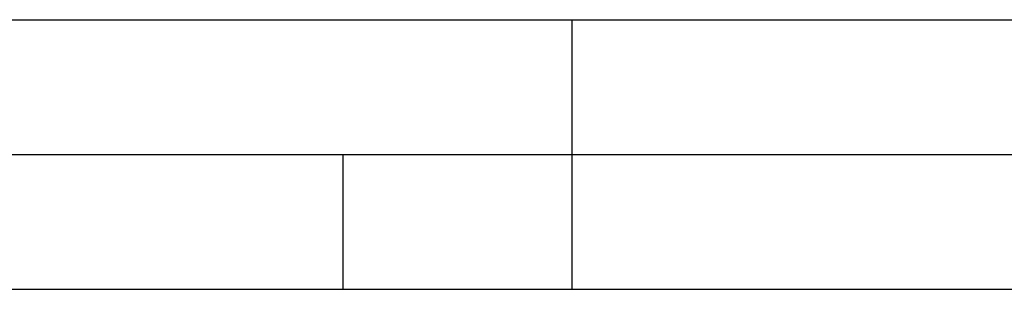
# Model space of a CAD drawing. Header units: millimetres. Extents: x 0 to 594, y 1 to 420.
# Tile 114 of 202: x 292 to 329, y 410 to 420. Entities that reach past the tile are written whole.
import ezdxf

# ---------------------------------------------------------------- set-up
doc = ezdxf.new("R2010")
doc.units = ezdxf.units.MM
doc.header["$LTSCALE"] = 32.67
doc.layers.add('61765N-2-A-2_DXF_FORMAT', color=7, linetype='CONTINUOUS')

msp = doc.modelspace()

# ---------------------------------------------------------------- linework, layer by layer
at = {"layer": '61765N-2-A-2_DXF_FORMAT', "color": 2, "linetype": 'Continuous'}
for p, q in [((0, 420), (594, 420)), ((313, 420), (313, 410)), ((20, 415), (589, 415)), ((304.5, 410), (304.5, 415))]:
    msp.add_line(p, q, dxfattribs=at)
at = {"layer": '61765N-2-A-2_DXF_FORMAT', "color": 7, "linetype": 'Continuous'}
msp.add_line((25, 410), (584, 410), dxfattribs=at)

doc.saveas('drawing.dxf')
